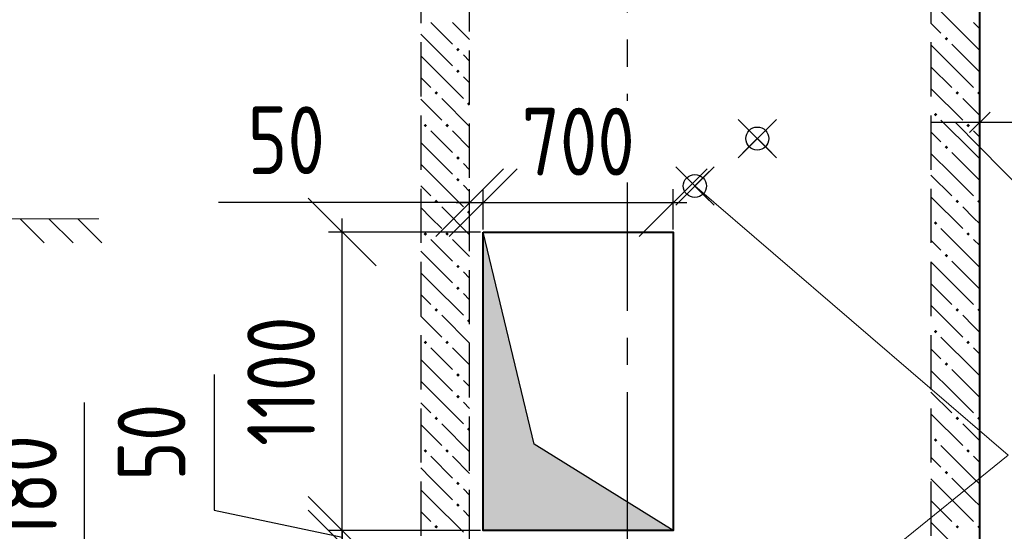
# Model space of a CAD drawing. Header units: millimetres. Extents: x 40580 to 1168286, y -220995 to 81020.
# Tile 6 of 194: x 222940 to 226569, y -108532 to -106645. Entities that reach past the tile are written whole.
import ezdxf

# ---------------------------------------------------------------- set-up
doc = ezdxf.new("R2010")
doc.units = ezdxf.units.MM
for name, pattern in [('______2', [270, 200, -70]), ('______5', [1100, 800, -100, 100, -100]), ('CENTER', [2, 1.25, -0.25, 0.25, -0.25])]:
    doc.linetypes.add(name, pattern=pattern)
for name, color, linetype, lineweight in [('Standard', 7, 'Continuous', 25), ('ОСИ', 7, 'CENTER', 15), ('Основная', 7, 'Continuous', 40), ('Примечания', 7, 'Continuous', 13), ('Размерная линия_ общее', 7, 'Continuous', 25)]:
    doc.layers.add(name, color=color, linetype=linetype, lineweight=lineweight)
doc.layers.add('ЖБ Стена верхний уровень', color=7, linetype='______2', true_color=0x656565)
doc.layers.add('Тонкие', color=7, linetype='Continuous')
doc.layers.add('ФВ-2', color=7, linetype='Continuous')
doc.styles.add('GOST 2.304-81', font='txt')
doc.dimstyles.new('СПДС', dxfattribs={"dimscale": 125, "dimtxt": 250, "dimasz": 250, "dimexe": 50, "dimexo": 10, "dimgap": 100, "dimtad": 1, "dimdec": 0, "dimtxsty": 'GOST 2.304-81', "dimblk": 'OBLIQUE', "dimcen": 250, "dimdle": 50, "dimadec": 0, "dimazin": 2, "dimtfac": 0.75, "dimtdec": 0, "dimtmove": 1, "dimatfit": 3, "dimfxl": 1, "dimtfill": 1, "dimtolj": 1, "dimarcsym": 1})

# ---------------------------------------------------------------- blocks, each defined once
blk = doc.blocks.new('_OBLIQUE')
at = {"color": 0, "linetype": 'ByBlock'}
blk.add_line((-0.5, -0.5), (0.5, 0.5), dxfattribs=at)
blk = doc.blocks.new('*D17487')
at = {"layer": 'Defpoints', "color": 0}
for p in [(224598.3, -108578.4), (224128.7, -108758.4), (224598.3, -108758.4)]:
    blk.add_point(p, dxfattribs=at)
at = {"layer": 'Тонкие', "color": 0, "lineweight": -2}
for p, q in [((223177.3, -108056.5), (223177.3, -108687.8)), ((224128.7, -108528.4), (224128.7, -108808.4)), ((224588.3, -108578.4), (224078.7, -108578.4)), ((223177.3, -108687.8), (224128.7, -108668.4)), ((224588.3, -108758.4), (224078.7, -108758.4))]:
    blk.add_line(p, q, dxfattribs=at)
at = {"layer": 'Тонкие', "color": 0, "lineweight": -2, "xscale": 250, "yscale": 250, "zscale": 250}
for p, rotation in [((224128.7, -108578.4), 270), ((224128.7, -108758.4), 90)]:
    blk.add_blockref('_OBLIQUE', p, dxfattribs=dict(at, rotation=rotation))
at = {"layer": 'Тонкие', "color": 0, "insert": (222952.3, -108372.1), "char_height": 250, "attachment_point": 5, "rotation": 90, "style": 'GOST 2.304-81', "bg_fill": 3, "box_fill_scale": 1.1, "bg_fill_color": 256, "bg_fill_true_color": 13158600, "bg_fill_transparency": 0}
blk.add_mtext('\\A1;180', dxfattribs=at)
blk = doc.blocks.new('*D17488')
at = {"layer": 'Defpoints', "color": 0}
for p in [(224128.7, -107428.4), (224648.3, -107428.4), (224648.3, -108528.4)]:
    blk.add_point(p, dxfattribs=at)
at = {"layer": 'Тонкие', "color": 0, "lineweight": -2}
for p, q in [((224128.7, -108578.4), (224128.7, -107378.4)), ((224638.3, -107428.4), (224078.7, -107428.4)), ((224638.3, -108528.4), (224078.7, -108528.4))]:
    blk.add_line(p, q, dxfattribs=at)
at = {"layer": 'Тонкие', "color": 0, "lineweight": -2, "xscale": 250, "yscale": 250, "zscale": 250}
for p, rotation in [((224128.7, -107428.4), 90), ((224128.7, -108528.4), 270)]:
    blk.add_blockref('_OBLIQUE', p, dxfattribs=dict(at, rotation=rotation))
at = {"layer": 'Тонкие', "color": 0, "insert": (223903.7, -107978.4), "char_height": 250, "attachment_point": 5, "rotation": 90, "style": 'GOST 2.304-81', "bg_fill": 3, "box_fill_scale": 1.1, "bg_fill_color": 256, "bg_fill_true_color": 13158600, "bg_fill_transparency": 0}
blk.add_mtext('\\A1;1100', dxfattribs=at)
blk = doc.blocks.new('*D17489')
at = {"layer": 'Defpoints', "color": 0}
for p in [(224128.7, -108528.4), (224648.3, -108528.4), (224598.3, -108578.4)]:
    blk.add_point(p, dxfattribs=at)
at = {"layer": 'Тонкие', "color": 0, "lineweight": -2}
for p, q in [((223656.3, -107953.4), (223656.3, -108453.4)), ((223656.3, -108453.4), (224128.7, -108553.4)), ((224128.7, -108628.4), (224128.7, -108478.4)), ((224638.3, -108528.4), (224078.7, -108528.4)), ((224588.3, -108578.4), (224078.7, -108578.4))]:
    blk.add_line(p, q, dxfattribs=at)
at = {"layer": 'Тонкие', "color": 0, "lineweight": -2, "xscale": 250, "yscale": 250, "zscale": 250}
for p, rotation in [((224128.7, -108528.4), 270), ((224128.7, -108578.4), 90)]:
    blk.add_blockref('_OBLIQUE', p, dxfattribs=dict(at, rotation=rotation))
at = {"layer": 'Тонкие', "color": 0, "insert": (223426.1, -108203.4), "char_height": 250, "attachment_point": 5, "rotation": 90, "style": 'GOST 2.304-81', "bg_fill": 3, "box_fill_scale": 1.1, "bg_fill_color": 256, "bg_fill_true_color": 13158600, "bg_fill_transparency": 0}
blk.add_mtext('\\A1;50', dxfattribs=at)
blk = doc.blocks.new('*D17491')
at = {"layer": 'Defpoints', "color": 0}
for p in [(225348.3, -107319.8), (224648.3, -107428.4), (225348.3, -107428.4)]:
    blk.add_point(p, dxfattribs=at)
at = {"layer": 'Тонкие', "color": 0, "lineweight": -2}
for p, q in [((224648.3, -107418.4), (224648.3, -107269.8)), ((225348.3, -107418.4), (225348.3, -107269.8)), ((224598.3, -107319.8), (225398.3, -107319.8))]:
    blk.add_line(p, q, dxfattribs=at)
at = {"layer": 'Тонкие', "color": 0, "lineweight": -2, "xscale": 250, "yscale": 250, "zscale": 250, "rotation": 180}
blk.add_blockref('_OBLIQUE', (224648.3, -107319.8), dxfattribs=at)
at = {"layer": 'Тонкие', "color": 0, "lineweight": -2, "xscale": 250, "yscale": 250, "zscale": 250}
blk.add_blockref('_OBLIQUE', (225348.3, -107319.8), dxfattribs=at)
at = {"layer": 'Тонкие', "color": 0, "insert": (224998.3, -107094.8), "char_height": 250, "attachment_point": 5, "style": 'GOST 2.304-81', "bg_fill": 3, "box_fill_scale": 1.1, "bg_fill_color": 256, "bg_fill_true_color": 13158600, "bg_fill_transparency": 0}
blk.add_mtext('\\A1;700', dxfattribs=at)
blk = doc.blocks.new('*D17492')
at = {"layer": 'Defpoints', "color": 0}
for p in [(224648.3, -107319.8), (224598.3, -107428.4), (224648.3, -107428.4)]:
    blk.add_point(p, dxfattribs=at)
at = {"layer": 'Тонкие', "color": 0, "lineweight": -2}
for p, q in [((224598.3, -107418.4), (224598.3, -107269.8)), ((224648.3, -107418.4), (224648.3, -107269.8)), ((224598.3, -107319.8), (223672.7, -107319.8)), ((224548.3, -107319.8), (224698.3, -107319.8))]:
    blk.add_line(p, q, dxfattribs=at)
at = {"layer": 'Тонкие', "color": 0, "lineweight": -2, "xscale": 250, "yscale": 250, "zscale": 250}
blk.add_blockref('_OBLIQUE', (224598.3, -107319.8), dxfattribs=at)
at = {"layer": 'Тонкие', "color": 0, "lineweight": -2, "xscale": 250, "yscale": 250, "zscale": 250, "rotation": 180}
blk.add_blockref('_OBLIQUE', (224648.3, -107319.8), dxfattribs=at)
at = {"layer": 'Тонкие', "color": 0, "insert": (223922.7, -107089.6), "char_height": 250, "attachment_point": 5, "style": 'GOST 2.304-81', "bg_fill": 3, "box_fill_scale": 1.1, "bg_fill_color": 256, "bg_fill_true_color": 13158600, "bg_fill_transparency": 0}
blk.add_mtext('\\A1;50', dxfattribs=at)

msp = doc.modelspace()

# ---------------------------------------------------------------- hatches: boundary and pattern name
at = {"layer": 'ЖБ Стена верхний уровень', "linetype": 'Continuous', "lineweight": -3, "transparency": 33554687}
for points in [[(226348.7, -106715.3), (226355.2, -106708.8), (226361.7, -106715.3), (226355.2, -106721.8)], [(224548.7, -106755.3), (224555.2, -106748.8), (224561.7, -106755.3), (224555.2, -106761.8)], [(224548.7, -106835.3), (224555.2, -106828.8), (224561.7, -106835.3), (224555.2, -106841.8)], [(224468.7, -106915.3), (224475.3, -106908.8), (224481.7, -106915.3), (224475.3, -106921.8)], [(226388.7, -106915.3), (226395.2, -106908.8), (226401.7, -106915.3), (226395.2, -106921.8)], [(226468.7, -106915.3), (226475.3, -106908.8), (226478.3, -106911.9), (226478.3, -106918.7), (226475.3, -106921.8)], [(224588.7, -106955.3), (224595.2, -106948.8), (224598.3, -106951.9), (224598.3, -106958.7), (224595.2, -106961.8)], [(226308.7, -106995.3), (226315.2, -106988.8), (226321.7, -106995.3), (226315.2, -107001.8)], [(224428.7, -107035.3), (224435.2, -107028.8), (224441.7, -107035.3), (224435.2, -107041.8)], [(224508.7, -107035.3), (224515.2, -107028.8), (224521.7, -107035.3), (224515.2, -107041.8)], [(226428.7, -107035.3), (226435.2, -107028.8), (226441.7, -107035.3), (226435.2, -107041.8)], [(226348.7, -107115.3), (226355.2, -107108.8), (226361.7, -107115.3), (226355.2, -107121.8)], [(224548.7, -107155.3), (224555.2, -107148.8), (224561.7, -107155.3), (224555.2, -107161.8)], [(224548.7, -107235.3), (224555.2, -107228.8), (224561.7, -107235.3), (224555.2, -107241.8)], [(224468.7, -107315.3), (224475.3, -107308.8), (224481.7, -107315.3), (224475.3, -107321.8)], [(226388.7, -107315.3), (226395.2, -107308.8), (226401.7, -107315.3), (226395.2, -107321.8)], [(226468.7, -107315.3), (226475.3, -107308.8), (226478.3, -107311.9), (226478.3, -107318.8), (226475.3, -107321.8)], [(224588.7, -107355.3), (224595.2, -107348.8), (224598.3, -107351.9), (224598.3, -107358.7), (224595.2, -107361.8)], [(226308.7, -107395.3), (226315.2, -107388.8), (226321.7, -107395.3), (226315.2, -107401.8)], [(224428.7, -107435.3), (224435.2, -107428.8), (224441.7, -107435.3), (224435.2, -107441.8)], [(224508.7, -107435.3), (224515.2, -107428.8), (224521.7, -107435.3), (224515.2, -107441.8)], [(226428.7, -107435.3), (226435.2, -107428.8), (226441.7, -107435.3), (226435.2, -107441.8)], [(226348.7, -107515.3), (226355.2, -107508.8), (226361.7, -107515.3), (226355.2, -107521.8)], [(224548.7, -107555.3), (224555.2, -107548.8), (224561.7, -107555.3), (224555.2, -107561.8)], [(224548.7, -107635.3), (224555.2, -107628.8), (224561.7, -107635.3), (224555.2, -107641.8)], [(224468.7, -107715.3), (224475.3, -107708.8), (224481.7, -107715.3), (224475.3, -107721.8)], [(226388.7, -107715.3), (226395.2, -107708.8), (226401.7, -107715.3), (226395.2, -107721.8)], [(226468.7, -107715.3), (226475.3, -107708.8), (226478.3, -107711.9), (226478.3, -107718.8), (226475.3, -107721.8)], [(224588.7, -107755.3), (224595.2, -107748.8), (224598.3, -107751.9), (224598.3, -107758.7), (224595.2, -107761.8)], [(226308.7, -107795.3), (226315.2, -107788.8), (226321.7, -107795.3), (226315.2, -107801.8)], [(224428.7, -107835.3), (224435.2, -107828.8), (224441.7, -107835.3), (224435.2, -107841.8)], [(224508.7, -107835.3), (224515.2, -107828.8), (224521.7, -107835.3), (224515.2, -107841.8)], [(226428.7, -107835.3), (226435.2, -107828.8), (226441.7, -107835.3), (226435.2, -107841.8)], [(226348.7, -107915.3), (226355.2, -107908.8), (226361.7, -107915.3), (226355.2, -107921.8)], [(224548.7, -107955.3), (224555.2, -107948.8), (224561.7, -107955.3), (224555.2, -107961.8)], [(224548.7, -108035.3), (224555.2, -108028.8), (224561.7, -108035.3), (224555.2, -108041.8)], [(224468.7, -108115.3), (224475.3, -108108.8), (224481.7, -108115.3), (224475.3, -108121.8)], [(226388.7, -108115.3), (226395.2, -108108.8), (226401.7, -108115.3), (226395.2, -108121.8)], [(226468.7, -108115.3), (226475.3, -108108.8), (226478.3, -108111.9), (226478.3, -108118.8), (226475.3, -108121.8)], [(224588.7, -108155.3), (224595.2, -108148.8), (224598.3, -108151.9), (224598.3, -108158.7), (224595.2, -108161.8)], [(226308.7, -108195.3), (226315.2, -108188.8), (226321.7, -108195.3), (226315.2, -108201.8)], [(224428.7, -108235.3), (224435.2, -108228.8), (224441.7, -108235.3), (224435.2, -108241.8)], [(224508.7, -108235.3), (224515.2, -108228.8), (224521.7, -108235.3), (224515.2, -108241.8)], [(226428.7, -108235.3), (226435.2, -108228.8), (226441.7, -108235.3), (226435.2, -108241.8)], [(226348.7, -108315.3), (226355.2, -108308.8), (226361.7, -108315.3), (226355.2, -108321.8)], [(224548.7, -108355.3), (224555.2, -108348.8), (224561.7, -108355.3), (224555.2, -108361.8)], [(224548.7, -108435.3), (224555.2, -108428.8), (224561.7, -108435.3), (224555.2, -108441.8)], [(224468.7, -108515.3), (224475.3, -108508.8), (224481.7, -108515.3), (224475.3, -108521.8)], [(226388.7, -108515.3), (226395.2, -108508.8), (226401.7, -108515.3), (226395.2, -108521.8)], [(226468.7, -108515.3), (226475.3, -108508.8), (226478.3, -108511.9), (226478.3, -108518.8), (226475.3, -108521.8)]]:
    msp.add_hatch(color=7, dxfattribs=at).paths.add_polyline_path(points, flags=16)

# ---------------------------------------------------------------- linework, layer by layer
for centre in [(225658.3, -107083.4), (225428.2, -107258.4)]:
    msp.add_circle(centre, 42.5)
at = {"layer": 'Standard', "color": 7, "linetype": 'Continuous', "lineweight": 25, "transparency": 33554687}
msp.add_line((226515.8, -106986.6), (226440.8, -107061.6), dxfattribs=at)
at = {"layer": 'Standard', "color": 7, "linetype": 'Continuous', "lineweight": -3, "transparency": 33554687}
for p, q in [((226478.3, -107024.1), (226298.3, -107024.1)), ((226388.3, -107024.1), (226831.9, -107474.1))]:
    msp.add_line(p, q, dxfattribs=at)
msp.add_lwpolyline([(229008.3, -107024.1), (227535.8, -107024.1), (227535.8, -107024.1), (226478.3, -107024.1)], dxfattribs=at)
at = {"layer": 'ЖБ Стена верхний уровень', "color": 251, "linetype": '______2', "lineweight": -3, "true_color": 0x656565, "transparency": 33554687}
for p, q in [((226478.3, -109818.4), (226478.3, -104668.4)), ((224418.3, -105918.4), (224418.3, -110318.4)), ((224598.3, -108578.4), (224598.3, -105918.4)), ((226298.3, -105918.4), (226298.3, -108578.4))]:
    msp.add_line(p, q, dxfattribs=at)
at = {"layer": 'ЖБ Стена верхний уровень', "color": 9, "linetype": 'Continuous', "lineweight": -3, "true_color": 0xc7c7c7, "transparency": 33554687}
for p, q in [((226455.2, -106735.3), (226335.2, -106615.3)), ((224455.2, -106655.3), (224535.2, -106735.3)), ((224535.2, -106655.3), (224598.3, -106718.4)), ((226298.3, -106658.4), (226335.2, -106695.3)), ((226455.2, -106655.3), (226478.3, -106678.4)), ((224455.2, -106735.3), (224418.3, -106698.3)), ((224455.2, -106735.3), (224535.2, -106815.3)), ((226375.3, -106815.3), (226298.3, -106738.4)), ((226375.3, -106735.3), (226455.2, -106815.3)), ((226455.2, -106735.3), (226478.3, -106758.4)), ((224418.3, -106778.3), (224455.2, -106815.3)), ((224598.3, -106798.4), (224575.3, -106775.3)), ((224455.2, -106815.3), (224575.3, -106935.3)), ((226375.3, -106815.3), (226455.2, -106895.3)), ((226455.2, -106815.3), (226478.3, -106838.4)), ((226298.3, -106818.4), (226375.3, -106895.3)), ((224418.3, -106858.3), (224455.2, -106895.3)), ((224575.3, -106855.3), (224598.3, -106878.4)), ((226298.3, -106898.4), (226415.2, -107015.3)), ((224455.2, -106975.3), (224418.3, -106938.3)), ((224495.2, -106935.3), (224598.3, -107038.4)), ((226455.2, -106975.3), (226415.2, -106935.3)), ((224495.2, -107015.3), (224455.2, -106975.3)), ((226478.3, -106998.4), (226455.2, -106975.3)), ((226455.2, -107135.3), (226335.2, -107015.3)), ((224455.2, -107055.3), (224535.2, -107135.3)), ((224535.2, -107055.3), (224598.3, -107118.4)), ((226298.3, -107058.4), (226335.2, -107095.3)), ((226455.2, -107055.3), (226478.3, -107078.4)), ((224455.2, -107135.3), (224418.3, -107098.3)), ((224455.2, -107135.3), (224535.2, -107215.3)), ((226375.3, -107215.3), (226298.3, -107138.4)), ((226375.3, -107135.3), (226455.2, -107215.3)), ((226455.2, -107135.3), (226478.3, -107158.4)), ((224418.3, -107178.3), (224455.2, -107215.3)), ((224598.3, -107198.4), (224575.3, -107175.3)), ((224455.2, -107215.3), (224575.3, -107335.3)), ((226298.3, -107218.4), (226375.3, -107295.3)), ((226375.3, -107215.3), (226455.2, -107295.3)), ((226455.2, -107215.3), (226478.3, -107238.4)), ((224418.3, -107258.3), (224455.2, -107295.3)), ((224575.3, -107255.3), (224598.3, -107278.4)), ((226298.3, -107298.4), (226415.2, -107415.3)), ((224455.2, -107375.3), (224418.3, -107338.3)), ((224495.2, -107335.3), (224598.3, -107438.4)), ((226455.2, -107375.3), (226415.2, -107335.3)), ((224495.2, -107415.3), (224455.2, -107375.3)), ((226478.3, -107398.4), (226455.2, -107375.3)), ((226455.2, -107535.3), (226335.2, -107415.3)), ((224455.2, -107455.3), (224535.2, -107535.3)), ((224535.2, -107455.3), (224598.3, -107518.4)), ((226298.3, -107458.4), (226335.2, -107495.3)), ((226455.2, -107455.3), (226478.3, -107478.4)), ((224455.2, -107535.3), (224418.3, -107498.3)), ((224455.2, -107535.3), (224535.2, -107615.3)), ((226375.3, -107615.3), (226298.3, -107538.4)), ((226375.3, -107535.3), (226455.2, -107615.3)), ((226455.2, -107535.3), (226478.3, -107558.4)), ((224598.3, -107598.4), (224575.3, -107575.3)), ((224418.3, -107578.3), (224455.2, -107615.3)), ((224455.2, -107615.3), (224575.3, -107735.3)), ((226298.3, -107618.4), (226375.3, -107695.3)), ((226375.3, -107615.3), (226455.2, -107695.3)), ((226455.2, -107615.3), (226478.3, -107638.4)), ((224418.3, -107658.3), (224455.2, -107695.3)), ((224575.3, -107655.3), (224598.3, -107678.4)), ((226298.3, -107698.4), (226415.2, -107815.3)), ((224455.2, -107775.3), (224418.3, -107738.3)), ((224495.2, -107735.3), (224598.3, -107838.4)), ((226455.2, -107775.3), (226415.2, -107735.3)), ((224495.2, -107815.3), (224455.2, -107775.3)), ((226478.3, -107798.4), (226455.2, -107775.3)), ((226455.2, -107935.3), (226335.2, -107815.3)), ((224455.2, -107855.3), (224535.2, -107935.3)), ((224535.2, -107855.3), (224598.3, -107918.4)), ((226298.3, -107858.4), (226335.2, -107895.3)), ((226455.2, -107855.3), (226478.3, -107878.4)), ((224455.2, -107935.3), (224418.3, -107898.3)), ((224455.2, -107935.3), (224535.2, -108015.3)), ((226375.3, -108015.3), (226298.3, -107938.4)), ((226375.3, -107935.3), (226455.2, -108015.3)), ((226455.2, -107935.3), (226478.3, -107958.4)), ((224598.3, -107998.4), (224575.3, -107975.3)), ((224418.3, -107978.3), (224455.2, -108015.3)), ((224455.2, -108015.3), (224575.3, -108135.3)), ((226298.3, -108018.4), (226375.3, -108095.3)), ((226375.3, -108015.3), (226455.2, -108095.3)), ((226455.2, -108015.3), (226478.3, -108038.4)), ((224418.3, -108058.3), (224455.2, -108095.3)), ((224575.3, -108055.3), (224598.3, -108078.4)), ((226298.3, -108098.4), (226415.2, -108215.3)), ((224455.2, -108175.3), (224418.3, -108138.3)), ((224495.2, -108135.3), (224598.3, -108238.4)), ((226455.2, -108175.3), (226415.2, -108135.3)), ((224495.2, -108215.3), (224455.2, -108175.3)), ((226478.3, -108198.4), (226455.2, -108175.3)), ((226455.2, -108335.3), (226335.2, -108215.3)), ((224455.2, -108255.3), (224535.2, -108335.3)), ((224535.2, -108255.3), (224598.3, -108318.4)), ((226298.3, -108258.4), (226335.2, -108295.3)), ((226455.2, -108255.3), (226478.3, -108278.4)), ((224455.2, -108335.3), (224418.3, -108298.3)), ((224455.2, -108335.3), (224535.2, -108415.3)), ((226375.3, -108415.3), (226298.3, -108338.4)), ((226375.3, -108335.3), (226455.2, -108415.3)), ((226455.2, -108335.3), (226478.3, -108358.4)), ((224598.3, -108398.4), (224575.3, -108375.3)), ((224418.3, -108378.3), (224455.2, -108415.3)), ((224455.2, -108415.3), (224575.3, -108535.3)), ((226298.3, -108418.4), (226375.3, -108495.3)), ((226375.3, -108415.3), (226455.2, -108495.3)), ((226455.2, -108415.3), (226478.3, -108438.4)), ((224418.3, -108458.3), (224455.2, -108495.3)), ((224575.3, -108455.3), (224598.3, -108478.4)), ((226298.3, -108498.4), (226415.2, -108615.3))]:
    msp.add_line(p, q, dxfattribs=at)
at = {"layer": 'ОСИ', "color": 8, "linetype": '______5', "lineweight": -3, "transparency": 33554687}
msp.add_line((225178.3, -103618.4), (225178.3, -113118.4), dxfattribs=at)
at = {"layer": 'Основная', "transparency": 33554687}
msp.add_line((226478.3, -110498.4), (226478.3, -106358.4), dxfattribs=at)
msp.add_lwpolyline([(224648.3, -107428.4), (225348.3, -107428.4), (225348.3, -108528.4), (224648.3, -108528.4)], close=True, dxfattribs=at)
at = {"layer": 'Примечания', "color": 7, "linetype": 'Continuous', "lineweight": 13, "transparency": 33554687}
for p, q in [((225729, -107012.7), (225587.6, -107154.1)), ((225729, -107154.1), (225587.6, -107012.7)), ((225498.9, -107187.7), (225357.5, -107329.2)), ((225498.9, -107329.2), (225357.5, -107187.7)), ((225428.2, -107258.4), (226582.7, -108250.5)), ((223232.1, -107379), (222548.6, -107379)), ((222942.1, -107379), (223031, -107468)), ((223048.2, -107379), (223137.2, -107468)), ((223154.4, -107379), (223243.3, -107468)), ((225628.3, -109023.4), (226582.7, -108250.5))]:
    msp.add_line(p, q, dxfattribs=at)
at = {"layer": 'Размерная линия_ общее', "color": 7, "linetype": 'Continuous', "lineweight": 18, "transparency": 33554687}
for p, q in [((225711.3, -107030.4), (225605.3, -107136.5)), ((225711.3, -107136.5), (225605.3, -107030.4)), ((225481.2, -107205.4), (225375.2, -107311.5)), ((225481.2, -107311.5), (225375.2, -107205.4))]:
    msp.add_line(p, q, dxfattribs=at)
at = {"layer": 'Тонкие'}
msp.add_line((225348.3, -108528.4), (224836.4, -108210), dxfattribs=at)

# ---------------------------------------------------------------- next in the draw order: dimensions: what is measured, and where the dimension line sits
dim = msp.add_linear_dim(base=(224128.7, -108758.4), p1=(224598.3, -108578.4), p2=(224598.3, -108758.4), angle=90, dimstyle='СПДС', override={"dimscale": 1}, dxfattribs=at)
dim.commit()
dim.dimension.update_dxf_attribs({"geometry": '*D17487', "text_midpoint": (223177.3, -108587.8), "dimtype": 160})

# ---------------------------------------------------------------- next in the draw order: dimensions: what is measured, and where the dimension line sits
dim = msp.add_linear_dim(base=(224128.7, -107428.4), p1=(224648.3, -108528.4), p2=(224648.3, -107428.4), angle=270, dimstyle='СПДС', override={"dimscale": 1}, dxfattribs=at)
dim.commit()
dim.dimension.update_dxf_attribs({"geometry": '*D17488', "text_midpoint": (223903.7, -107978.4)})

# ---------------------------------------------------------------- next in the draw order: dimensions: what is measured, and where the dimension line sits
dim = msp.add_linear_dim(base=(225348.3, -107319.8), p1=(224648.3, -107428.4), p2=(225348.3, -107428.4), dimstyle='СПДС', override={"dimscale": 1}, dxfattribs=at)
dim.commit()
dim.dimension.update_dxf_attribs({"geometry": '*D17491', "text_midpoint": (224998.3, -107094.8)})
dim = msp.add_linear_dim(base=(224128.7, -108528.4), p1=(224598.3, -108578.4), p2=(224648.3, -108528.4), angle=270, dimstyle='СПДС', override={"dimscale": 1}, dxfattribs=at)
dim.commit()
dim.dimension.update_dxf_attribs({"geometry": '*D17489', "text_midpoint": (223656.3, -108353.4), "dimtype": 160})

# ---------------------------------------------------------------- next in the draw order: dimensions: what is measured, and where the dimension line sits
dim = msp.add_linear_dim(base=(224648.3, -107319.8), p1=(224598.3, -107428.4), p2=(224648.3, -107428.4), dimstyle='СПДС', override={"dimscale": 1}, dxfattribs=at)
dim.commit()
dim.dimension.update_dxf_attribs({"geometry": '*D17492', "text_midpoint": (223922.7, -107212.7), "dimtype": 160})

# ---------------------------------------------------------------- next in the draw order: hatches: boundary and pattern name
at = {"layer": 'ФВ-2'}
h = msp.add_hatch(color=256, dxfattribs=at)
h.dxf.hatch_style = 1
h.paths.add_polyline_path([(224742.4, -107819.2), (224836.4, -108210), (225348.3, -108528.4), (224668.3, -108528.4)])
h.paths.add_polyline_path([(224742.4, -107819.2), (224668.3, -108528.4), (224648.3, -108528.4), (224648.3, -107428.4)])

# ---------------------------------------------------------------- next in the draw order: linework, layer by layer
at = {"layer": 'Тонкие'}
msp.add_line((224836.4, -108210), (224648.3, -107428.4), dxfattribs=at)

doc.saveas('drawing.dxf')
